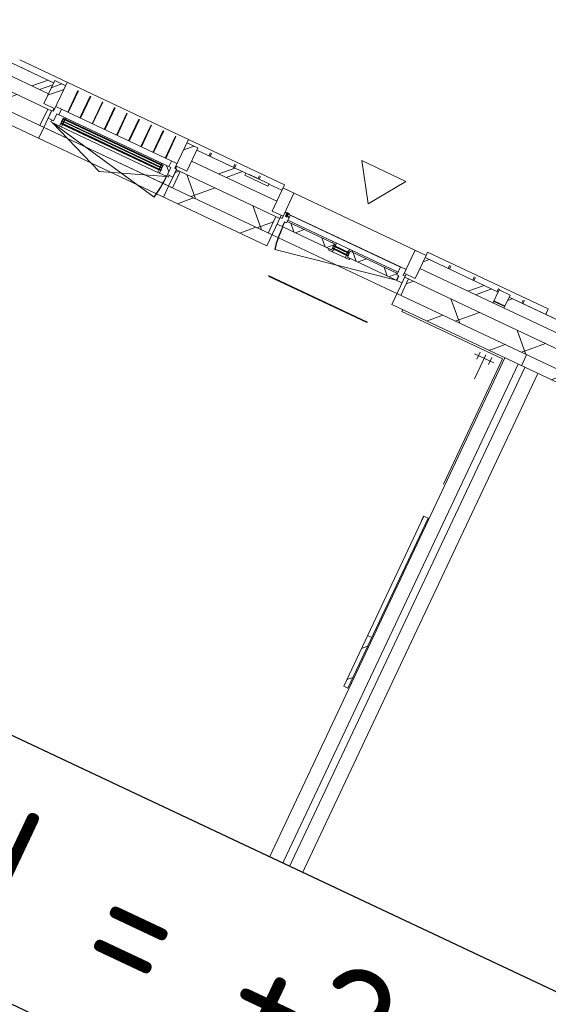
# Model space of a CAD drawing. Header units: metres. Extents: x 136266 to 136452, y 453403 to 453560.
# Tile 21 of 133: x 136356.35 to 136360.69, y 453441.51 to 453449.61. Entities that reach past the tile are written whole.
import ezdxf

# ---------------------------------------------------------------- set-up
doc = ezdxf.new("R2010")
doc.units = ezdxf.units.M
for name, color, linetype, lineweight in [('A-DETL-BEBOUWING', 253, 'Continuous', 9), ('A-DETL-GENF', 92, 'Continuous', 5), ('A-FLOR', 192, 'Continuous', 5), ('A-GENM-1', 8, 'Continuous', 5), ('A-WALL-PATT-3', 8, 'Continuous', 5), ('N-WE-OG-BEBOUWING_HOOFDGEBOUW-T25', 7, 'Continuous', 25)]:
    doc.layers.add(name, color=color, linetype=linetype, lineweight=lineweight)
doc.styles.add('NLCS-ISO-M200-T25', font='txt', dxfattribs={"height": 0.5})
pattern_1 = [(44.99999999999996, (1199.999805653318, -7.958078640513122e-13), (-282.8427124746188, 282.8427124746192), [])]
pattern_2 = [(44.99999999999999, (-0.0001863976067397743, -1.175067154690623e-09), (-141.4213562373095, 141.4213562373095), []), (135, (-0.0001863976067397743, -1.175067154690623e-09), (-141.4213562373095, -141.4213562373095), [])]
pattern_3 = [(44.99999999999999, (-0.0001863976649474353, -0.0001818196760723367), (-141.4213562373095, 141.4213562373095), [])]
pattern_4 = [(44.99999999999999, (-0.0004591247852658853, -1.360604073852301e-09), (-141.4213562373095, 141.4213562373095), []), (135, (-0.0004591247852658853, -1.360604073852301e-09), (-141.4213562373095, -141.4213562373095), [])]

# ---------------------------------------------------------------- blocks, each defined once
blk = doc.blocks.new('859-DO-0010 29-09-2022')
at = {"layer": 'A-DETL-BEBOUWING'}
h = blk.add_hatch(dxfattribs=at)
h.set_pattern_fill('FP_485', color=256, angle=89.99999999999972, style=0, pattern_type=2)
h.set_pattern_definition([(44.99999999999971, (-0.0004591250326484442, -7.676135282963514e-10), (-282.8427124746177, 282.8427124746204), []), (44.99999999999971, (1199.999540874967, -7.712515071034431e-10), (-282.8427124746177, 282.8427124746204), [])])
h.paths.add_polyline_path([(96441.8185408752, 22794.99999999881), (96441.8185408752, 23004.9999999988), (96341.81854087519, 23004.9999999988), (96341.81854087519, 22794.99999999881)])
h = blk.add_hatch(dxfattribs=at)
h.set_pattern_fill('FP_486', color=256, angle=89.99999999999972, style=0, pattern_type=2)
h.set_pattern_definition([(44.99999999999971, (-0.0004591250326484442, -7.639755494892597e-10), (-282.8427124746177, 282.8427124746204), []), (44.99999999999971, (1199.999540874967, -7.712515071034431e-10), (-282.8427124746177, 282.8427124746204), [])])
h.paths.add_polyline_path([(97541.81854087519, 22794.99999999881), (97641.81854087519, 22794.99999999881), (97641.81854087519, 23004.9999999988), (97541.81854087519, 23004.9999999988), (97541.81854087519, 22896.33409419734)])
h = blk.add_hatch(dxfattribs=at)
h.set_pattern_fill('FP_332', color=256, angle=-315.0000000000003, style=0, pattern_type=2)
h.set_pattern_definition([(224.9999999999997, (98194.09083234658, 22985.00019010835), (282.8427124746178, -282.8427124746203), []), (224.9999999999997, (96994.09102669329, 22985.00019010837), (282.8427124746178, -282.8427124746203), [])])
h.paths.add_polyline_path([(100378.1821772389, 22884.9999999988), (100378.1821772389, 22984.9999999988), (99714.54581360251, 22984.9999999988), (99714.54581360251, 22884.9999999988), (99790.1085316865, 22884.9999999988)])
h.paths.add_polyline_path([(96341.81854087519, 22884.99999999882), (96341.81854087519, 22984.99999999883), (96010.00035905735, 22984.99999999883), (96010.00035905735, 22884.99999999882), (96186.21768419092, 22884.99999999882)])
h.paths.add_polyline_path([(98414.54581360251, 22884.99999999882), (98414.54581360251, 22984.99999999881), (98297.24581360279, 22984.99999999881), (98297.24581360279, 22965.99999999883), (98087.2458136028, 22965.99999999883), (98087.2458136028, 22984.99999999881), (97641.81854087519, 22984.99999999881), (97641.81854087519, 22884.99999999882), (98348.55219268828, 22884.99999999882)])
h = blk.add_hatch(dxfattribs=at)
h.set_pattern_fill('FP_1090', color=256, angle=45.00000000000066, style=0, pattern_type=2)
h.set_pattern_definition([(225.0000000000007, (100644.0913783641, 22985.00019010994), (282.8427124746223, -282.8427124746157), []), (225.0000000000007, (99444.09157271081, 22985.00019010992), (282.8427124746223, -282.8427124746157), [])])
h.paths.add_polyline_path([(100478.182177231, 22884.99999999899), (100810.0003590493, 22884.99999999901), (100810.0003590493, 22984.999999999), (100478.182177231, 22984.99999999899), (100478.182177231, 22896.33409419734)])
h = blk.add_hatch(dxfattribs=at)
h.set_pattern_fill('FP_334', color=256, angle=-315.0000000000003, style=0, pattern_type=2)
h.set_pattern_definition([(224.9999999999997, (102994.0914691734, 22985.00019010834), (282.8427124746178, -282.8427124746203), []), (224.9999999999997, (101794.0916635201, 22985.00019010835), (282.8427124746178, -282.8427124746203), [])])
h.paths.add_polyline_path([(105178.1821772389, 22884.99999999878), (105178.1821772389, 22984.99999999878), (104514.5458136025, 22984.9999999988), (104514.5458136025, 22884.99999999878), (104835.5557181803, 22884.99999999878)])
h.paths.add_polyline_path([(102673.221209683, 22884.9999999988), (103214.5458136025, 22884.9999999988), (103214.5458136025, 22984.9999999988), (103097.2458136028, 22984.9999999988), (103097.2458136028, 22965.9999999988), (102887.2458136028, 22965.9999999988), (102887.2458136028, 22984.9999999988), (102441.8185408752, 22984.9999999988), (102441.8185408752, 22884.9999999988)])
h.paths.add_polyline_path([(101141.8185408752, 22884.99999999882), (101141.8185408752, 22984.99999999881), (100810.0003590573, 22984.99999999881), (100810.0003590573, 22884.99999999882)])
h = blk.add_hatch(dxfattribs=at)
h.set_pattern_fill('FP_621', color=256, angle=180, style=0, pattern_type=2)
h.set_pattern_definition([(44.99999999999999, (-0.0001863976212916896, -1.178705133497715e-09), (-141.4213562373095, 141.4213562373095), []), (135, (-0.0001863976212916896, -1.178705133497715e-09), (-141.4213562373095, -141.4213562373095), [])])
h.paths.add_polyline_path([(98497.5458136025, 22715.99999999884), (98544.54581360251, 22715.99999999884), (98544.54581360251, 22757.99999999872), (98564.54581360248, 22757.99999999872), (98564.54581360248, 22829.99999999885), (98514.54581360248, 22829.99999999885), (98514.54581360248, 22775.9999999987), (98497.5458136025, 22775.9999999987)])
for points in [[(98554.54581360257, 22829.99999999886), (98554.54581360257, 22834.99999999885), (98524.54581360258, 22834.99999999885), (98524.54581360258, 22829.99999999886)], [(98547.5301733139, 22802.99999999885), (98547.5301733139, 22837.99999999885), (98531.56145389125, 22837.99999999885), (98531.56145389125, 22802.99999999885)], [(97442.8185408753, 22746.99999999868), (97442.8185408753, 22750.99999999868), (96540.81854087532, 22750.99999999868), (96540.81854087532, 22746.99999999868), (96891.43246370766, 22746.99999999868)], [(98995.04581360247, 22748.99999999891), (99134.04581360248, 22748.99999999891), (99134.04581360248, 22752.99999999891), (98995.04581360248, 22752.99999999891)], [(97442.8185408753, 22727.99999999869), (97442.8185408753, 22731.99999999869), (96540.81854087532, 22731.9999999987), (96540.81854087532, 22727.9999999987), (96891.43246370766, 22727.9999999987)], [(97442.8185408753, 22708.99999999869), (97442.8185408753, 22712.99999999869), (96540.81854087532, 22712.99999999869), (96540.81854087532, 22708.99999999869), (96891.43246370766, 22708.99999999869)], [(98995.04581360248, 22729.99999999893), (99134.04581360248, 22729.99999999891), (99134.04581360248, 22733.99999999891), (98995.04581360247, 22733.99999999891)]]:
    blk.add_hatch(color=256, dxfattribs=at).paths.add_polyline_path(points)
h = blk.add_hatch(dxfattribs=at)
h.set_pattern_fill('FP_540', color=256, angle=-315.0000000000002, style=0, pattern_type=2)
h.set_pattern_definition([(224.9999999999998, (98410.00023112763, 22768.18145200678), (299.9546965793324, -299.9546965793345), []), (314.9999999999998, (98410.00023112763, 22768.18145200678), (299.9546965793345, 299.9546965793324), [])])
h.paths.add_polyline_path([(99790.1085316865, 22618.18181818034), (100810.0003590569, 22618.18181818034), (100810.0003590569, 22768.18181818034), (99666.54581360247, 22768.18181818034), (99666.54581360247, 22618.18181818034)])
h.paths.add_polyline_path([(98462.54581360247, 22618.18181818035), (98462.54581360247, 22768.18181818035), (97593.81854087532, 22768.18181818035), (97593.81854087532, 22618.18181818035), (98348.55219268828, 22618.18181818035)])
h.paths.add_polyline_path([(96010.00035905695, 22618.18181818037), (96389.81854087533, 22618.18181818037), (96389.81854087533, 22768.18181818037), (96010.00035905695, 22768.18181818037)])
h = blk.add_hatch(dxfattribs=at)
h.set_pattern_fill('FP_1155', color=256, angle=180, style=0, pattern_type=2)
h.set_pattern_definition(pattern_4)
h.paths.add_polyline_path([(96457.81854087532, 22682.99999999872), (96537.8185408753, 22682.99999999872), (96537.8185408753, 22754.9999999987), (96554.81854087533, 22754.9999999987), (96554.81854087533, 22764.9999999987), (96474.8185408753, 22764.9999999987), (96474.8185408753, 22700.99999999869), (96457.81854087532, 22700.99999999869)])
h = blk.add_hatch(color=256, dxfattribs=at)
h.paths.add_polyline_path([(97428.8185408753, 22704.99999999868), (97442.8185408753, 22704.99999999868), (97442.8185408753, 22708.99999999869), (97428.8185408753, 22708.99999999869)])
h.paths.add_polyline_path([(96540.81854087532, 22704.99999999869), (96554.81854087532, 22704.99999999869), (96554.81854087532, 22708.99999999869), (96540.81854087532, 22708.99999999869)])
h.paths.add_polyline_path([(96554.81854087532, 22750.99999999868), (96554.81854087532, 22754.99999999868), (96540.81854087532, 22754.99999999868), (96540.81854087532, 22750.99999999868)])
h.paths.add_polyline_path([(97428.8185408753, 22750.99999999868), (97442.8185408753, 22750.99999999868), (97442.8185408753, 22754.99999999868), (97428.8185408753, 22754.99999999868)])
h = blk.add_hatch(dxfattribs=at)
h.set_pattern_fill('FP_1155', color=256, angle=180, style=0, pattern_type=2)
h.set_pattern_definition(pattern_4)
h.paths.add_polyline_path([(97445.81854087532, 22682.9999999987), (97525.81854087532, 22682.9999999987), (97525.81854087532, 22700.99999999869), (97508.81854087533, 22700.99999999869), (97508.81854087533, 22764.9999999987), (97428.8185408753, 22764.9999999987), (97428.8185408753, 22754.9999999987), (97445.81854087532, 22754.9999999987)])
h = blk.add_hatch(dxfattribs=at)
h.set_pattern_fill('FP_476', color=256, style=0, pattern_type=2)
h.set_pattern_definition([(45, (0, 0), (-141.4213562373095, 141.4213562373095), [])])
h.paths.add_polyline_path([(97593.81854087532, 22618.18181818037), (97593.81854087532, 22768.18181818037), (97558.81854087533, 22768.18181818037), (97558.81854087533, 22618.18181818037)])
h = blk.add_hatch(dxfattribs=at)
h.set_pattern_fill('FP_851', color=256, angle=180, style=0, pattern_type=2)
h.set_pattern_definition(pattern_3)
h.paths.add_polyline_path([(98497.54581360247, 22618.18181818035), (98497.54581360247, 22768.18181818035), (98462.54581360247, 22768.18181818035), (98462.54581360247, 22618.18181818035)])
h = blk.add_hatch(dxfattribs=at)
h.set_pattern_fill('FP_622', color=256, angle=180, style=0, pattern_type=2)
h.set_pattern_definition(pattern_2)
h.paths.add_polyline_path([(99581.54581360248, 22715.99999999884), (99581.54581360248, 22757.99999999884), (99564.5458136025, 22757.99999999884), (99564.5458136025, 22769.99999999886), (99137.0458136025, 22769.99999999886), (99137.0458136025, 22715.99999999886)])
h.paths.add_polyline_path([(98547.5458136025, 22715.99999999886), (98992.0458136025, 22715.99999999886), (98992.0458136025, 22769.99999999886), (98564.54581360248, 22769.99999999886), (98564.54581360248, 22757.99999999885), (98547.5458136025, 22757.99999999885)])
h = blk.add_hatch(dxfattribs=at)
h.set_pattern_fill('FP_622', color=256, angle=180, style=0, pattern_type=2)
h.set_pattern_definition(pattern_2)
h.paths.add_polyline_path([(99003.150931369, 22703.99999999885), (99009.04581360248, 22725.99999999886), (98992.0458136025, 22725.99999999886), (98992.0458136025, 22715.99999999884), (98968.56603778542, 22715.99999999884), (98971.78142809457, 22703.99999999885)])
h.paths.add_polyline_path([(99157.31019911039, 22703.99999999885), (99160.52558941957, 22715.99999999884), (99137.0458136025, 22715.99999999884), (99137.0458136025, 22725.99999999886), (99120.04581360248, 22725.99999999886), (99125.94069583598, 22703.99999999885)])
h.paths.add_polyline_path([(99137.0458136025, 22756.99999999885), (99137.0458136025, 22769.99999999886), (99156.04581360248, 22769.99999999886), (99152.83042329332, 22781.99999999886), (99126.74454341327, 22781.99999999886), (99120.0458136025, 22756.99999999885)])
h.paths.add_polyline_path([(98992.0458136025, 22756.99999999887), (99009.04581360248, 22756.99999999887), (99002.34708379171, 22781.99999999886), (98976.26120391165, 22781.99999999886), (98973.0458136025, 22769.99999999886), (98992.0458136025, 22769.99999999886)])
h = blk.add_hatch(color=256, dxfattribs=at)
h.paths.add_polyline_path([(98995.04581360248, 22725.99999999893), (99009.04581360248, 22725.99999999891), (99009.04581360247, 22729.99999999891), (98995.04581360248, 22729.99999999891)])
h.paths.add_polyline_path([(98995.04581360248, 22752.99999999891), (99009.04581360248, 22752.99999999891), (99009.04581360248, 22756.9999999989), (98995.04581360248, 22756.9999999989)])
h.paths.add_polyline_path([(99120.04581360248, 22725.99999999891), (99134.04581360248, 22725.99999999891), (99134.04581360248, 22729.99999999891), (99120.04581360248, 22729.99999999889)])
h.paths.add_polyline_path([(99120.04581360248, 22752.99999999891), (99134.04581360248, 22752.99999999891), (99134.0458136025, 22756.9999999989), (99120.0458136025, 22756.9999999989)])
h = blk.add_hatch(dxfattribs=at)
h.set_pattern_fill('FP_851', color=256, angle=180, style=0, pattern_type=2)
h.set_pattern_definition(pattern_3)
h.paths.add_polyline_path([(99666.54581360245, 22618.18181818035), (99666.54581360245, 22768.18181818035), (99631.54581360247, 22768.18181818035), (99631.54581360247, 22618.18181818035)])
h = blk.add_hatch(dxfattribs=at)
h.set_pattern_fill('FP_542', color=256, angle=-315.0000000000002, style=0, pattern_type=2)
h.set_pattern_definition([(224.9999999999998, (103210.0001608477, 22768.18215911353), (299.9546965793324, -299.9546965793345), []), (314.9999999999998, (103210.0001608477, 22768.18215911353), (299.9546965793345, 299.9546965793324), [])])
h.paths.add_polyline_path([(105556.3338876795, 22618.18181818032), (105610.0003590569, 22618.18181818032), (105610.0003590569, 22768.18181818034), (104466.5458136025, 22768.18181818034), (104466.5458136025, 22618.18181818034), (104835.5557181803, 22618.18181818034)])
h.paths.add_polyline_path([(103262.5458136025, 22618.18181818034), (103262.5458136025, 22768.18181818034), (102393.8185408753, 22768.18181818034), (102393.8185408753, 22618.18181818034), (102673.221209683, 22618.18181818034)])
h.paths.add_polyline_path([(100810.000359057, 22618.18181818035), (101189.8185408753, 22618.18181818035), (101189.8185408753, 22768.18181818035), (100810.000359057, 22768.18181818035)])
h = blk.add_hatch(dxfattribs=at)
h.set_pattern_fill('FP_107', color=256, angle=44.99999999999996, style=0, pattern_type=2)
h.set_pattern_definition(pattern_1)
h.paths.add_polyline_path([(96186.21768419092, 22518.18181818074), (96424.81854087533, 22518.18181818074), (96424.81854087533, 22618.18181818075), (96010.00035905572, 22618.18181818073), (96010.00035905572, 22518.18181818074)])
h = blk.add_hatch(dxfattribs=at)
h.set_pattern_fill('FP_107', color=256, angle=44.99999999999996, style=0, pattern_type=2)
h.set_pattern_definition(pattern_1)
h.paths.add_polyline_path([(97558.81854087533, 22518.18181818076), (98497.54581360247, 22518.18181818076), (98497.54581360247, 22618.18181818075), (97558.81854087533, 22618.18181818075)])
h = blk.add_hatch(dxfattribs=at)
h.set_pattern_fill('FP_107', color=256, angle=44.99999999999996, style=0, pattern_type=2)
h.set_pattern_definition(pattern_1)
h.paths.add_polyline_path([(99631.54581360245, 22518.18181818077), (100810.0003590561, 22518.18181818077), (100810.0003590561, 22618.18181818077), (99631.54581360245, 22618.18181818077)])
h = blk.add_hatch(dxfattribs=at)
h.set_pattern_fill('FP_107', color=256, angle=44.99999999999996, style=0, pattern_type=2)
h.set_pattern_definition(pattern_1)
h.paths.add_polyline_path([(100810.0003590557, 22518.18181818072), (101224.8185408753, 22518.18181818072), (101224.8185408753, 22618.18181818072), (100810.0003590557, 22618.18181818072)])
h = blk.add_hatch(dxfattribs=at)
h.set_pattern_fill('FP_2338', color=256, angle=89.99999999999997, style=0, pattern_type=2)
h.set_pattern_definition([(44.99999999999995, (0.0003590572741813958, -0.0002318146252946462), (-141.4213562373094, 141.4213562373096), [])])
h.paths.add_polyline_path([(100612.0003590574, 19512.77491340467), (100650.0003590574, 19512.77491340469), (100650.0003590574, 19973.02474134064), (100612.0003590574, 19973.02474134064), (100612.0003590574, 19748.65959262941)])
at = {"layer": 'A-WALL-PATT-3'}
h = blk.add_hatch(dxfattribs=at)
h.set_pattern_fill('FP_657', color=256, angle=45.00000000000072, style=0, pattern_type=2)
h.set_pattern_definition([(315.0000000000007, (100378.1817519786, 22954.99977070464), (282.8427124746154, 282.8427124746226), []), (315.0000000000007, (100378.1817519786, 21754.99996505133), (282.8427124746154, 282.8427124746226), [])])
h.paths.add_polyline_path([(100378.1821772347, 22904.99999999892), (100478.1821772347, 22904.99999999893), (100478.1821772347, 23004.99999999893), (100378.1821772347, 23004.99999999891)])
for centre, radius, start, end in [((96474.81854087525, 22682.99999999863), 1033.999999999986, 348.9999999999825, 0), ((99579.54581360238, 22715.99999999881), 1029.999999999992, 180, 191.0000000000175)]:
    blk.add_arc(centre, radius, start, end)
at = {"layer": 'A-DETL-BEBOUWING'}
for p, q in [((97541.81854087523, 23035.01156568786), (96010.0185408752, 23035.01156568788)), ((96441.81854087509, 23004.99999999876), (96341.81854087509, 23004.99999999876)), ((96341.81854087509, 23004.99999999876), (96341.81854087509, 22794.99999999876)), ((96441.81854087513, 23034.99999999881), (96441.81854087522, 22772.9999999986)), ((96549.59631865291, 22814.71516923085), (96549.59631865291, 23013.08580734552)), ((96555.15187420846, 22814.71516923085), (96555.15187420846, 23013.08580734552)), ((96660.15187420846, 22814.71516923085), (96660.15187420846, 23013.08580734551)), ((96665.70742976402, 22814.71516923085), (96665.70742976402, 23013.08580734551)), ((96770.70742976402, 22814.71516923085), (96770.70742976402, 23013.08580734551)), ((96776.26298531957, 22814.71516923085), (96776.26298531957, 23013.08580734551)), ((96881.26298531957, 22814.71516923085), (96881.26298531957, 23013.08580734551)), ((96886.81854087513, 22814.71516923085), (96886.81854087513, 23013.08580734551)), ((96991.81854087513, 22814.71516923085), (96991.81854087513, 23013.08580734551)), ((96997.37409643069, 22814.71516923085), (96997.37409643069, 23013.08580734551)), ((97102.37409643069, 22814.71516923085), (97102.37409643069, 23013.08580734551)), ((97107.92965198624, 22814.71516923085), (97107.92965198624, 23013.08580734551)), ((97212.92965198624, 22814.71516923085), (97212.92965198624, 23013.08580734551)), ((97218.4852075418, 22814.71516923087), (97218.4852075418, 23013.08580734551)), ((97323.4852075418, 22814.71516923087), (97323.4852075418, 23013.08580734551)), ((97329.04076309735, 22814.71516923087), (97329.04076309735, 23013.08580734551)), ((97434.04076309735, 22814.71516923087), (97434.04076309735, 23013.08580734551)), ((97439.59631865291, 22814.71516923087), (97439.59631865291, 23013.08580734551)), ((97541.81854087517, 22772.99999999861), (97541.81854087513, 23034.99999999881)), ((97641.81854087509, 23004.99999999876), (97541.81854087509, 23004.99999999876)), ((98414.54581360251, 23035.01156568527), (97541.84581360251, 23035.01156568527)), ((97541.84581360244, 23004.9999999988), (97541.84581360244, 23034.99999999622)), ((97641.81854087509, 22794.99999999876), (97641.81854087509, 23004.99999999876)), ((97751.84581360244, 22985.05166498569), (97751.84581360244, 23013.08580734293)), ((97762.74581360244, 22985.05166498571), (97762.74581360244, 23013.08580734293)), ((97974.22081360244, 22985.05166498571), (97974.22081360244, 23013.08580734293)), ((97985.12081360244, 22985.05166498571), (97985.12081360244, 23013.08580734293)), ((98196.59581360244, 22985.99999999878), (98196.59581360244, 23013.08580734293)), ((98207.49581360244, 22988.49999999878), (98207.49581360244, 23013.08580734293)), ((98414.54581360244, 23034.99999999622), (98414.5458136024, 22794.99999999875)), ((99714.54581360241, 23004.99999999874), (98414.5458136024, 23004.99999999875)), ((98514.5458136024, 23004.99999999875), (98514.54581360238, 22775.99999999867)), ((99614.54581360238, 22775.99999999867), (99614.54581360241, 23004.99999999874)), ((100810.0003590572, 23035.01156568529), (99714.5003590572, 23035.01156568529)), ((99714.50035905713, 23004.9999999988), (99714.50035905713, 23034.99999999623)), ((99714.54581360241, 22794.99999999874), (99714.54581360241, 23004.99999999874)), ((99924.50035905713, 22985.05166498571), (99924.50035905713, 23013.08580734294)), ((99935.87535905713, 22985.05166498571), (99935.87535905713, 23013.08580734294)), ((100146.9378590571, 22985.05166498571), (100146.9378590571, 23013.08580734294)), ((100158.3128590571, 22985.05166498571), (100158.3128590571, 23013.08580734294)), ((100369.3753590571, 22985.05166498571), (100369.3753590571, 23013.08580734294)), ((100378.1821772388, 22884.99999999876), (100378.1821772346, 23004.99999999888)), ((100478.1821772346, 23004.99999999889), (100378.1821772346, 23004.99999999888)), ((100380.7503590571, 23004.99999999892), (100380.7503590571, 23013.08580734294)), ((100478.1821772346, 23004.99999999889), (100478.1821772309, 22884.99999999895)), ((100591.8128590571, 22985.05166498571), (100591.8128590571, 23013.08580734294)), ((100603.1878590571, 22985.05166498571), (100603.1878590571, 23013.08580734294)), ((100810.0003590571, 23034.99999999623), (100810.0003590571, 22985.05166498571)), ((100810.0185408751, 23034.4256212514), (100810.0185408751, 23034.99999999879)), ((96341.81854087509, 22984.99999999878), (95678.18217723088, 22984.99999999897)), ((96010.01854087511, 22985.05166498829), (96341.81854087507, 22985.05166498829)), ((98087.2458136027, 22985.05166498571), (97641.8185408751, 22985.05166498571)), ((98087.24581360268, 22984.99999999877), (97641.81854087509, 22984.99999999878)), ((98297.24581360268, 22985.99999999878), (98087.24581360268, 22985.99999999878)), ((98087.24581360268, 22985.99999999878), (98087.24581360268, 22965.99999999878)), ((98087.24581360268, 22965.99999999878), (98297.24581360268, 22965.99999999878)), ((98116.2151846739, 22988.49999999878), (98183.98395327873, 22988.49999999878)), ((98116.2151846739, 22985.99999999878), (98116.2151846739, 22988.49999999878)), ((98121.19875943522, 22985.99999999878), (98121.19875943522, 22988.49999999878)), ((98124.48517192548, 22985.99999999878), (98124.48517192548, 22988.49999999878)), ((98133.27509906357, 22985.99999999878), (98133.27509906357, 22988.49999999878)), ((98149.35399479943, 22985.99999999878), (98149.35399479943, 22988.49999999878)), ((98183.98395327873, 22985.99999999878), (98183.98395327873, 22988.49999999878)), ((98201.56380755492, 22988.49999999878), (98264.34900139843, 22988.49999999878)), ((98201.56380755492, 22985.99999999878), (98201.56380755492, 22988.49999999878)), ((98211.60943856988, 22985.99999999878), (98211.60943856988, 22988.49999999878)), ((98253.59703695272, 22985.99999999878), (98253.59703695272, 22988.49999999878)), ((98264.34900139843, 22985.99999999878), (98264.34900139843, 22988.49999999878)), ((98297.24581360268, 22965.99999999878), (98297.24581360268, 22985.99999999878)), ((98414.54581360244, 22985.05166498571), (98297.2458136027, 22985.05166498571)), ((98414.5458136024, 22984.99999999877), (98297.24581360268, 22984.99999999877)), ((100378.1821772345, 22985.05166498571), (99714.54581360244, 22985.05166498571)), ((100378.1821772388, 22984.99999999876), (99714.5458136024, 22984.99999999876)), ((100810.0003590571, 22985.05166498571), (100478.1821772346, 22985.05166498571)), ((101141.8185408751, 22984.99999999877), (100478.1821772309, 22984.99999999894)), ((100810.0185408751, 22985.05166498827), (101141.8185408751, 22985.05166498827)), ((94914.54581360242, 22884.99999999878), (96341.81854087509, 22884.99999999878)), ((97641.81854087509, 22884.99999999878), (98414.5458136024, 22884.99999999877)), ((99614.54581360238, 22829.99999999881), (98514.54581360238, 22829.99999999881)), ((98554.54581360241, 22834.99999999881), (98524.54581360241, 22834.99999999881)), ((98524.54581360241, 22834.99999999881), (98524.54581360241, 22829.99999999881)), ((98531.54581360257, 22837.99999999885), (98531.54581360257, 22802.99999999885)), ((98547.53017331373, 22837.99999999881), (98531.56145389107, 22837.99999999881)), ((98531.56145389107, 22837.99999999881), (98531.56145389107, 22802.99999999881)), ((98547.53017331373, 22802.99999999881), (98547.53017331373, 22837.99999999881)), ((98547.54581360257, 22802.99999999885), (98547.54581360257, 22837.99999999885)), ((98554.54581360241, 22829.99999999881), (98554.54581360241, 22834.99999999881)), ((98564.54581360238, 22757.99999999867), (98564.54581360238, 22829.99999999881)), ((99564.54581360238, 22827.58622436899), (98564.54581360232, 22827.58622436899)), ((99564.54581360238, 22829.99999999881), (99564.54581360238, 22757.99999999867)), ((99714.5458136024, 22884.99999999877), (101141.8185408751, 22884.99999999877)), ((100378.1821772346, 22904.99999999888), (100478.1821772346, 22904.99999999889)), ((100478.1821772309, 22900.01156568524), (100378.1821772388, 22900.01156568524)), ((100380.7503590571, 22899.99999999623), (100380.7503590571, 22904.99999999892)), ((96389.81854087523, 22768.18181818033), (94831.54581360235, 22768.18181818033)), ((96341.81854087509, 22794.99999999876), (96441.81854087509, 22794.99999999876)), ((96389.81854087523, 22618.18181818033), (96389.81854087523, 22768.18181818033)), ((96424.81854087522, 22772.9999999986), (96424.81854087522, 22700.99999999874)), ((96441.81854087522, 22772.9999999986), (96424.81854087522, 22772.9999999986)), ((96434.8185408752, 22772.9999999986), (96434.8185408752, 22794.99999999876)), ((97541.81854087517, 22814.99999999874), (96441.81854087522, 22814.99999999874)), ((97508.81854087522, 22764.99999999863), (96474.81854087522, 22764.99999999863)), ((96474.81854087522, 22764.99999999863), (96474.81854087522, 22700.99999999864)), ((96491.81854087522, 22764.9999999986), (96491.81854087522, 22814.99999999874)), ((96537.81854087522, 22682.99999999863), (96537.81854087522, 22754.99999999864)), ((96537.81854087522, 22754.99999999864), (97445.81854087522, 22754.99999999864)), ((96540.81854087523, 22704.99999999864), (96537.81854087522, 22754.99999999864)), ((96540.81854087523, 22754.99999999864), (96537.81854087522, 22704.99999999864)), ((96540.81854087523, 22704.99999999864), (96540.81854087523, 22754.99999999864)), ((97442.81854087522, 22750.99999999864), (96540.81854087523, 22750.99999999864)), ((96540.81854087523, 22746.99999999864), (97442.81854087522, 22746.99999999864)), ((96554.81854087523, 22750.99999999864), (96554.81854087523, 22764.99999999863)), ((96554.81854087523, 22731.99999999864), (96554.81854087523, 22746.99999999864)), ((97428.8185408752, 22764.99999999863), (97428.81854087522, 22750.99999999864)), ((97428.8185408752, 22746.99999999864), (97428.8185408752, 22731.99999999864)), ((97442.81854087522, 22704.99999999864), (97442.81854087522, 22754.99999999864)), ((97445.81854087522, 22704.99999999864), (97442.81854087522, 22754.99999999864)), ((97445.81854087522, 22754.99999999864), (97442.81854087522, 22704.99999999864)), ((97445.81854087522, 22754.99999999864), (97445.81854087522, 22682.99999999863)), ((97491.81854087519, 22814.99999999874), (97491.81854087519, 22764.99999999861)), ((97508.81854087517, 22764.99999999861), (97508.81854087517, 22700.99999999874)), ((97541.81854087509, 22794.99999999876), (97641.81854087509, 22794.99999999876)), ((97558.81854087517, 22772.99999999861), (97541.81854087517, 22772.99999999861)), ((97548.81854087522, 22794.99999999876), (97548.81854087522, 22772.99999999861)), ((97558.81854087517, 22700.99999999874), (97558.81854087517, 22772.99999999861)), ((98497.54581360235, 22768.18181818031), (97593.81854087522, 22768.18181818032)), ((97593.81854087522, 22768.18181818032), (97593.81854087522, 22618.18181818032)), ((98414.5458136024, 22794.99999999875), (98514.5458136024, 22794.99999999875)), ((98462.54581360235, 22618.18181818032), (98462.54581360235, 22768.18181818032)), ((98497.54581360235, 22518.18181818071), (98497.54581360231, 22794.99999999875)), ((98514.54581360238, 22775.99999999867), (98497.54581360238, 22775.99999999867)), ((98531.56145389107, 22802.99999999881), (98547.53017331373, 22802.99999999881)), ((98544.54581360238, 22757.99999999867), (98564.54581360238, 22757.99999999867)), ((98544.54581360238, 22715.99999999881), (98544.54581360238, 22757.99999999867)), ((98547.5458136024, 22757.9999999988), (98547.5458136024, 22715.99999999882)), ((98564.54581360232, 22783.36500725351), (99564.54581360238, 22783.36500725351)), ((98992.04581360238, 22769.99999999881), (98564.5458136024, 22769.99999999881)), ((98976.26120391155, 22781.99999999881), (98973.0458136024, 22769.99999999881)), ((99152.83042329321, 22781.99999999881), (98976.26120391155, 22781.99999999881)), ((98992.04581360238, 22715.99999999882), (98992.04581360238, 22769.99999999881)), ((98992.04581360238, 22756.99999999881), (99137.0458136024, 22756.99999999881)), ((98995.0458136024, 22756.99999999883), (98992.0458136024, 22725.99999999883)), ((98995.0458136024, 22725.99999999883), (98992.0458136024, 22756.99999999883)), ((98995.0458136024, 22756.99999999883), (98995.0458136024, 22725.99999999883)), ((99134.04581360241, 22752.99999999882), (98995.0458136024, 22752.99999999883)), ((98995.04581360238, 22748.99999999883), (99134.04581360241, 22748.99999999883)), ((99009.04581360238, 22756.99999999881), (99002.34708379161, 22781.99999999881)), ((99009.04581360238, 22752.99999999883), (99009.0458136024, 22756.99999999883)), ((99009.0458136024, 22733.99999999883), (99009.0458136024, 22748.99999999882)), ((99126.74454341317, 22781.99999999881), (99120.0458136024, 22756.99999999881)), ((99120.04581360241, 22756.99999999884), (99120.04581360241, 22752.99999999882)), ((99120.0458136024, 22748.99999999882), (99120.0458136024, 22733.99999999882)), ((99134.0458136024, 22756.99999999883), (99134.0458136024, 22725.99999999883)), ((99137.0458136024, 22756.99999999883), (99134.0458136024, 22725.99999999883)), ((99137.0458136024, 22725.99999999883), (99134.0458136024, 22756.99999999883)), ((99564.54581360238, 22769.99999999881), (99137.0458136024, 22769.99999999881)), ((99137.0458136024, 22769.99999999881), (99137.0458136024, 22715.99999999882)), ((99156.04581360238, 22769.99999999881), (99152.83042329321, 22781.99999999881)), ((99564.54581360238, 22757.99999999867), (99584.5458136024, 22757.99999999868)), ((99581.54581360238, 22715.99999999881), (99581.54581360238, 22757.9999999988)), ((99584.5458136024, 22757.99999999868), (99584.5458136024, 22715.99999999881)), ((99614.54581360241, 22794.99999999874), (99714.54581360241, 22794.99999999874)), ((99631.54581360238, 22775.99999999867), (99614.54581360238, 22775.99999999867)), ((99631.54581360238, 22794.99999999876), (99631.54581360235, 22518.18181818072)), ((101189.8185408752, 22768.18181818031), (99631.54581360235, 22768.18181818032)), ((99666.54581360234, 22768.18181818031), (99666.54581360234, 22618.18181818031)), ((96424.81854087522, 22700.99999999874), (96474.8185408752, 22700.99999999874)), ((96457.81854087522, 22700.99999999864), (96457.81854087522, 22682.99999999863)), ((96457.81854087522, 22682.99999999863), (96537.81854087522, 22682.99999999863)), ((96474.81854087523, 22682.99999999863), (97489.82104856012, 22485.70349877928)), ((96991.81854087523, 22485.70349877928), (96474.81854087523, 22682.99999999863)), ((97445.81854087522, 22704.99999999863), (96537.81854087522, 22704.99999999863)), ((96537.81854087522, 22684.99999999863), (96539.81854087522, 22684.99999999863)), ((96539.81854087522, 22684.99999999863), (96539.81854087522, 22682.99999999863)), ((96539.81854087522, 22682.99999999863), (97443.81854087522, 22682.99999999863)), ((97442.81854087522, 22731.99999999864), (96540.81854087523, 22731.99999999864)), ((96540.81854087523, 22727.99999999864), (97442.81854087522, 22727.99999999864)), ((97442.81854087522, 22712.99999999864), (96540.81854087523, 22712.99999999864)), ((96540.81854087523, 22708.99999999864), (97442.81854087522, 22708.99999999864)), ((96554.81854087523, 22712.99999999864), (96554.81854087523, 22727.99999999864)), ((96554.81854087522, 22682.99999999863), (96554.81854087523, 22708.99999999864)), ((97508.81854087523, 22682.99999999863), (96991.81854087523, 22485.70349877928)), ((97428.8185408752, 22727.99999999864), (97428.8185408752, 22712.99999999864)), ((97428.81854087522, 22708.99999999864), (97428.8185408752, 22682.99999999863)), ((97443.81854087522, 22682.99999999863), (97443.81854087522, 22684.99999999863)), ((97443.81854087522, 22684.99999999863), (97445.81854087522, 22684.99999999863)), ((97445.81854087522, 22682.99999999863), (97525.81854087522, 22682.99999999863)), ((97508.81854087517, 22700.99999999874), (97558.81854087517, 22700.99999999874)), ((97525.81854087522, 22682.99999999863), (97525.81854087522, 22700.99999999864)), ((98497.54581360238, 22715.99999999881), (98992.04581360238, 22715.99999999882)), ((99579.54581360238, 22715.99999999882), (98568.4698146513, 22519.46673476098)), ((98968.5660377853, 22715.99999999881), (98971.78142809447, 22703.99999999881)), ((98971.78142809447, 22703.99999999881), (99157.31019911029, 22703.99999999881)), ((99137.0458136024, 22725.99999999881), (98992.04581360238, 22725.99999999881)), ((99134.04581360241, 22733.99999999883), (98995.04581360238, 22733.99999999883)), ((98995.0458136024, 22729.99999999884), (99134.04581360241, 22729.99999999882)), ((99003.1509313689, 22703.99999999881), (99009.04581360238, 22725.99999999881)), ((99009.0458136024, 22725.99999999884), (99009.0458136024, 22729.99999999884)), ((99120.04581360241, 22729.99999999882), (99120.04581360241, 22725.99999999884)), ((99120.04581360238, 22725.99999999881), (99125.94069583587, 22703.99999999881)), ((99137.0458136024, 22715.99999999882), (99631.54581360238, 22715.99999999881)), ((99157.31019911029, 22703.99999999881), (99160.52558941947, 22715.99999999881)), ((98497.54581360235, 22618.18181818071), (94831.54581360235, 22618.18181818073)), ((96424.81854087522, 22518.1818181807), (96424.81854087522, 22618.1818181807)), ((97558.81854087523, 22618.18181818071), (97558.81854087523, 22518.18181818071)), ((103297.5458136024, 22618.1818181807), (99631.54581360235, 22618.18181818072)), ((100810.000359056, 22518.18181818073), (100810.000359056, 22618.18181818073)), ((94831.54581360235, 22518.18181818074), (98497.54581360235, 22518.18181818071)), ((99631.54581360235, 22518.18181818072), (103297.5458136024, 22518.1818181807)), ((99730.00035905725, 22518.18181817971), (99730.00035905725, 22503.18181817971)), ((100660.0003590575, 22518.18181817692), (100660.0003590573, 15093.18181818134)), ((100780.0003590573, 15093.18181818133), (100780.0003590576, 22518.18181817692)), ((100840.0003590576, 22518.18181817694), (100840.0003590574, 15093.18181818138)), ((100960.0003590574, 15093.18181818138), (100960.0003590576, 22518.18181817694)), ((100645.0003590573, 22503.18181817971), (99730.00035905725, 22503.18181817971)), ((100420.0003590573, 22443.22778597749), (100595.0003590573, 22443.22778597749)), ((100455.0003590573, 22475.72778597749), (100455.0003590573, 22410.72778597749)), ((100507.5003590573, 22475.72778597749), (100507.5003590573, 22255.72778597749)), ((100560.0003590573, 22475.72778597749), (100560.0003590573, 22410.72778597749)), ((100645.0003590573, 21363.18181818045), (100645.0003590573, 22503.18181817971)), ((98614.54581360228, 22303.18181817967), (99514.54581360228, 22303.18181817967)), ((99512.54581360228, 22301.18181817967), (98616.54581360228, 22301.18181817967)), ((99509.54581360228, 22298.18181817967), (98619.54581360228, 22298.18181817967)), ((100609.4545747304, 21020.18162818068), (100609.4545747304, 21058.18170818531)), ((100612.0003590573, 21058.18170818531), (100612.0003590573, 19512.77491340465)), ((100612.0003590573, 21058.18170818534), (100650.0003590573, 21058.18170818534)), ((100650.0003590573, 19512.77491340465), (100650.0003590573, 21058.18170818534)), ((100612.0003590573, 21020.18162818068), (100609.4545747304, 21020.18162818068)), ((100650.0003590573, 19973.0247413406), (100612.0003590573, 19973.0247413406)), ((100612.0003590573, 19512.77491340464), (100650.0003590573, 19512.77491340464))]:
    blk.add_line(p, q, dxfattribs=at)
at = {"layer": 'A-DETL-GENF'}
for p, q in [((99305.00035905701, 23484.99999999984), (98905.00035905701, 23484.99999999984)), ((98905.00035905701, 23484.99999999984), (99105.00035905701, 23184.99999999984)), ((99105.00035905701, 23184.99999999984), (99305.00035905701, 23484.99999999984))]:
    blk.add_line(p, q, dxfattribs=at)
at = {"layer": 'A-FLOR'}
blk.add_line((99631.5458136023, 22618.18181817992), (98497.54581360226, 22618.18181817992), dxfattribs=at)
at = {"layer": 'A-GENM-1'}
for p, q in [((96424.81854087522, 22768.18181818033), (96389.81854087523, 22768.18181818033)), ((96389.81854087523, 22768.18181818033), (96389.81854087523, 22618.18181818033)), ((96424.81854087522, 22618.18181818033), (96424.81854087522, 22768.18181818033)), ((97593.81854087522, 22768.18181818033), (97558.81854087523, 22768.18181818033)), ((97558.81854087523, 22768.18181818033), (97558.81854087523, 22618.18181818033)), ((97593.81854087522, 22618.18181818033), (97593.81854087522, 22768.18181818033)), ((96389.81854087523, 22618.18181818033), (97593.81854087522, 22618.18181818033))]:
    blk.add_line(p, q, dxfattribs=at)

msp = doc.modelspace()

# ---------------------------------------------------------------- block references
at = {"xscale": 0.001, "yscale": 0.001, "zscale": 0.001, "rotation": 334.7650131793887}
msp.add_blockref('859-DO-0010 29-09-2022', (136259.6791283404, 453469.3710543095), dxfattribs=at)

# ---------------------------------------------------------------- next in the draw order: texts
at = {"layer": 'N-WE-OG-BEBOUWING_HOOFDGEBOUW-T25', "insert": (136351.915581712, 453445.2286193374), "char_height": 1, "attachment_point": 1, "rotation": 334.7647804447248, "style": 'NLCS-ISO-M200-T25', "bg_fill": 19, "box_fill_scale": 1.5, "bg_fill_color": 256, "bg_fill_transparency": 0}
msp.add_mtext_dynamic_manual_height_columns('Vloerpeil = +2.235 NAP', width=14.1859937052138, gutter_width=2.5, heights=[0], dxfattribs=at)

doc.saveas('drawing.dxf')
